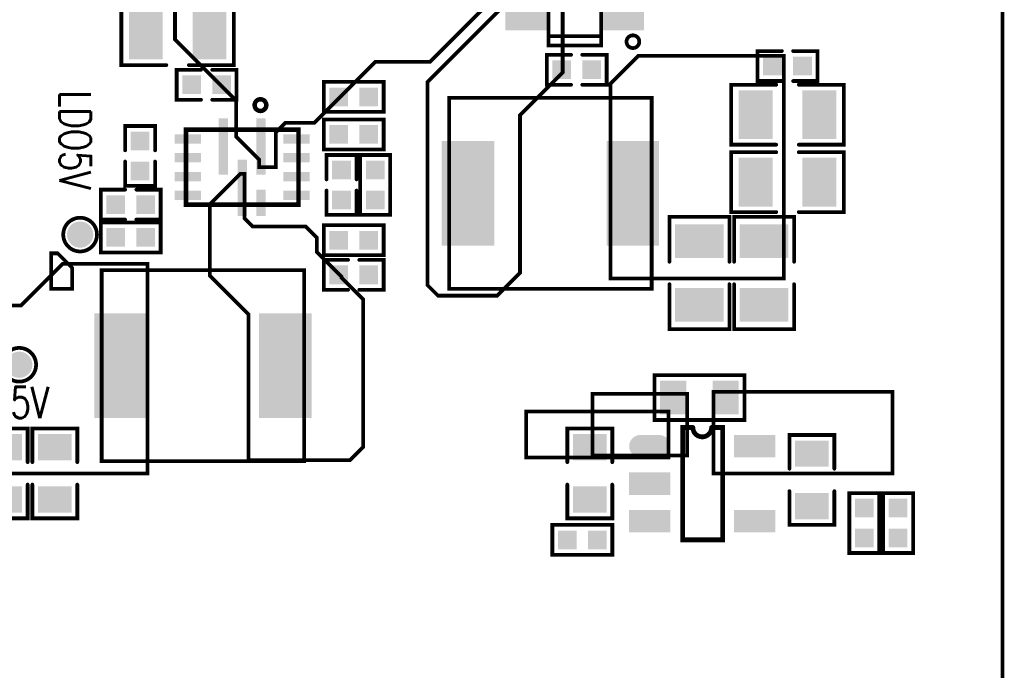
# Model space of a CAD drawing. Extents: x -14 to 157, y -7 to 92.
# Tile 127 of 129: x 130 to 157, y 41 to 59. Entities that reach past the tile are written whole.
import ezdxf

# ---------------------------------------------------------------- set-up
doc = ezdxf.new("R2010")
doc.units = 0
for name, pattern in [('SIG_22', [2, 1, 1]), ('SIG_28', [2, 1, 1]), ('SIG_295', [2, 1, 1]), ('SIG_331', [2, 1, 1]), ('SIG_4', [2, 1, 1]), ('SIG_72', [2, 1, 1]), ('SIG_88', [2, 1, 1])]:
    doc.linetypes.add(name, pattern=pattern)
for name, color, linetype in [('BOARD_OUTLINE_00', 254, 'CONTINUOUS'), ('COPPER_01', 96, 'CONTINUOUS'), ('DRIL_PLTE_THRU_01', 3, 'CONTINUOUS'), ('DRIL_PLTE_THRU_02', 171, 'CONTINUOUS'), ('DRIL_PLTE_THRU_03', 222, 'CONTINUOUS'), ('DRIL_PLTE_THRU_04', 2, 'CONTINUOUS'), ('PADS_BOT', 56, 'CONTINUOUS'), ('PADS_INNER', 96, 'CONTINUOUS'), ('PADS_TOP', 96, 'CONTINUOUS'), ('PADS_XR_121', 210, 'CONTINUOUS'), ('PADS_XR_123', 3, 'CONTINUOUS'), ('PART_TOP_2DLINE_00', 183, 'CONTINUOUS'), ('PART_TOP_2DLINE_01', 183, 'CONTINUOUS'), ('PART_TOP_2DLINE_126', 183, 'CONTINUOUS'), ('TEXT_126', 254, 'CONTINUOUS')]:
    doc.layers.add(name, color=color, linetype=linetype)
doc.styles.add('W0$12', font='simplex', dxfattribs={"width": 0.75})

# ---------------------------------------------------------------- blocks, each defined once
blk = doc.blocks.new('BOARD_74')
at = {"layer": 'BOARD_OUTLINE_00', "const_width": 0.1}
blk.add_lwpolyline([(0, -3.5, -0.41421356), (3.5, 0), (156.51, 0, -0.41421356), (160.01, -3.5), (160.01, -86.52, -0.41421356), (156.51, -90.02), (3.5, -90.02, -0.41421356), (0, -86.52)], format="xyb", close=True, dxfattribs=at)
blk = doc.blocks.new('SMOOTH_0$1')
at = {"const_width": 0.05}
blk.add_lwpolyline([(-0.025, 0, 1), (0.025, 0, 1)], format="xyb", close=True, dxfattribs=at)
blk = doc.blocks.new('COPPER_78')
at = {"layer": 'COPPER_01', "const_width": 0.1}
blk.add_lwpolyline([(0, 0), (-0.175, 0), (-0.175, -0.95), (0.3875, -0.95), (0.3875, -0.3875)], close=True, dxfattribs=at)
at = {"layer": 'COPPER_01'}
for p in [(-0.175, 0), (0, 0), (0.3875, -0.3875), (-0.175, -0.95), (0.3875, -0.95)]:
    blk.add_blockref('SMOOTH_0$1', p, dxfattribs=at)
blk = doc.blocks.new('COPPER_85')
at = {"layer": 'COPPER_01', "const_width": 0.1}
blk.add_lwpolyline([(-0.013, 0), (-0.013, -1.038), (-0.9, -1.925), (-0.9, -2.225), (-1.45, -2.775), (-1.45, -11.825), (8.375, -11.825), (8.375, -6.234), (6.109, -6.234), (5, -7.344), (2.231, -7.344), (1.913, -7.025), (1.913, -2.312), (1.05, -1.45), (1.05, -0.55), (0.675, -0.55), (0.4, -0.275), (0.4, 0)], close=True, dxfattribs=at)
at = {"layer": 'COPPER_01'}
for p in [(-0.013, 0), (0.4, 0), (0.4, -0.275), (0.675, -0.55), (1.05, -0.55), (-0.013, -1.038), (1.05, -1.45), (-0.9, -1.925), (-0.9, -2.225), (1.913, -2.312), (-1.45, -2.775), (6.109, -6.234), (8.375, -6.234), (1.913, -7.025), (2.231, -7.344), (5, -7.344), (-1.45, -11.825), (8.375, -11.825)]:
    blk.add_blockref('SMOOTH_0$1', p, dxfattribs=at)
blk = doc.blocks.new('COPPER_93')
at = {"layer": 'COPPER_01', "const_width": 0.1}
blk.add_lwpolyline([(-0.575, 0.475), (-0.575, -1.7), (4.2, -1.7), (4.2, 0.475)], close=True, dxfattribs=at)
at = {"layer": 'COPPER_01'}
for p in [(-0.575, 0.475), (4.2, 0.475), (-0.575, -1.7), (4.2, -1.7)]:
    blk.add_blockref('SMOOTH_0$1', p, dxfattribs=at)
blk = doc.blocks.new('COPPER_96')
at = {"layer": 'COPPER_01', "const_width": 0.1}
blk.add_lwpolyline([(0.331, 0), (0.331, -4.944), (1.962, -6.575), (1.962, -7.537), (2.575, -8.15), (2.575, -8.35), (3.022, -8.35), (3.022, -7.422), (3.275, -7.169), (4.044, -7.169), (5.675, -5.537), (7.138, -5.537), (9.05, -3.625), (10.15, -3.625), (10.15, -3.022), (9.128, -3.022), (8.225, -2.119), (6.156, -2.119), (5.188, -1.15), (5.188, -0.537), (4.65, 0)], close=True, dxfattribs=at)
at = {"layer": 'COPPER_01'}
for p in [(0.331, 0), (4.65, 0), (5.188, -0.537), (5.188, -1.15), (6.156, -2.119), (8.225, -2.119), (9.128, -3.022), (10.15, -3.022), (9.05, -3.625), (10.15, -3.625), (0.331, -4.944), (5.675, -5.537), (7.138, -5.537), (1.962, -6.575), (3.275, -7.169), (4.044, -7.169), (1.962, -7.537), (3.022, -7.422), (2.575, -8.15), (2.575, -8.35), (3.022, -8.35)]:
    blk.add_blockref('SMOOTH_0$1', p, dxfattribs=at)
blk = doc.blocks.new('COPPER_108')
at = {"layer": 'COPPER_01', "const_width": 0.1}
blk.add_lwpolyline([(0, -0.175), (0, -5.375), (4.625, -5.375), (4.625, 0.575), (0.75, 0.575)], close=True, dxfattribs=at)
at = {"layer": 'COPPER_01'}
for p in [(0.75, 0.575), (4.625, 0.575), (0, -0.175), (0, -5.375), (4.625, -5.375)]:
    blk.add_blockref('SMOOTH_0$1', p, dxfattribs=at)
blk = doc.blocks.new('COPPER_110')
at = {"layer": 'COPPER_01', "const_width": 0.1}
blk.add_lwpolyline([(0, 0), (0, -1.225), (3.8, -1.225), (3.8, 0)], close=True, dxfattribs=at)
at = {"layer": 'COPPER_01'}
for p in [(0, 0), (3.8, 0), (0, -1.225), (3.8, -1.225)]:
    blk.add_blockref('SMOOTH_0$1', p, dxfattribs=at)
blk = doc.blocks.new('COPPER_116')
at = {"layer": 'COPPER_01', "const_width": 0.1}
blk.add_lwpolyline([(0, 0), (-0.812, -0.812), (-0.812, -2.725), (0.219, -3.756), (0.219, -7.65), (2.925, -7.65), (3.275, -7.3), (3.275, -3.35), (2.7, -2.775), (2.7, -2.75), (2.038, -2.087), (2.038, -1.7), (1.744, -1.406), (0.325, -1.406), (0.109, -1.191), (0.109, 0)], close=True, dxfattribs=at)
at = {"layer": 'COPPER_01'}
for p in [(0, 0), (0.109, 0), (-0.812, -0.812), (0.109, -1.191), (0.325, -1.406), (1.744, -1.406), (2.038, -1.7), (2.038, -2.087), (-0.812, -2.725), (2.7, -2.75), (2.7, -2.775), (3.275, -3.35), (0.219, -3.756), (3.275, -7.3), (0.219, -7.65), (2.925, -7.65)]:
    blk.add_blockref('SMOOTH_0$1', p, dxfattribs=at)
blk = doc.blocks.new('COPPER_117')
at = {"layer": 'COPPER_01', "const_width": 0.1}
blk.add_lwpolyline([(-0.003, 0), (-1.953, -1.95), (-1.953, -7.378), (-1.675, -7.656), (-0.094, -7.656), (0.512, -7.05), (0.512, -2.837), (1.65, -1.7), (1.65, 0)], close=True, dxfattribs=at)
at = {"layer": 'COPPER_01'}
for p in [(-0.003, 0), (1.65, 0), (1.65, -1.7), (-1.953, -1.95), (0.512, -2.837), (0.512, -7.05), (-1.953, -7.378), (-1.675, -7.656), (-0.094, -7.656)]:
    blk.add_blockref('SMOOTH_0$1', p, dxfattribs=at)
blk = doc.blocks.new('COPPER_119')
at = {"layer": 'COPPER_01', "const_width": 0.1}
blk.add_lwpolyline([(0, 0), (0, -1.65), (2.525, -1.65), (2.525, 0)], close=True, dxfattribs=at)
at = {"layer": 'COPPER_01'}
for p in [(0, 0), (2.525, 0), (0, -1.65), (2.525, -1.65)]:
    blk.add_blockref('SMOOTH_0$1', p, dxfattribs=at)
blk = doc.blocks.new('PART_BODY_TOP_24')
at = {"layer": 'PART_TOP_2DLINE_01', "const_width": 0.1}
blk.add_lwpolyline([(-0.8, 0.4), (0.8, 0.4), (0.8, -0.4), (-0.8, -0.4)], close=True, dxfattribs=at)
at = {"layer": 'PART_TOP_2DLINE_01'}
for p in [(-0.8, 0.4), (0.8, 0.4), (-0.8, -0.4), (0.8, -0.4)]:
    blk.add_blockref('SMOOTH_0$1', p, dxfattribs=at)
blk = doc.blocks.new('DRIL_HOLE_0')
blk.add_lwpolyline([(0, 0, 1), (0, 0, 1)], format="xyb", close=True)
blk = doc.blocks.new('PAD_0')
blk.add_lwpolyline([(0, 0, 1), (0, 0, 1)], format="xyb", close=True)
blk = doc.blocks.new('PAD_1')
at = {"const_width": 0.5}
blk.add_lwpolyline([(-0.25, 0), (0.25, 0)], dxfattribs=at)
blk = doc.blocks.new('STK_TOP_7')
at = {"layer": 'DRIL_PLTE_THRU_01'}
blk.add_blockref('DRIL_HOLE_0', (0, 0), dxfattribs=at)
at = {"layer": 'DRIL_PLTE_THRU_02'}
blk.add_blockref('DRIL_HOLE_0', (0, 0), dxfattribs=at)
at = {"layer": 'DRIL_PLTE_THRU_03'}
blk.add_blockref('DRIL_HOLE_0', (0, 0), dxfattribs=at)
at = {"layer": 'DRIL_PLTE_THRU_04'}
blk.add_blockref('DRIL_HOLE_0', (0, 0), dxfattribs=at)
at = {"layer": 'PADS_BOT'}
blk.add_blockref('PAD_0', (0, 0), dxfattribs=at)
at = {"layer": 'PADS_INNER'}
blk.add_blockref('PAD_0', (0, 0), dxfattribs=at)
at = {"layer": 'PADS_TOP'}
blk.add_blockref('PAD_1', (0, 0), dxfattribs=at)
blk = doc.blocks.new('SYM_TOP_17')
for name, p in [('PART_BODY_TOP_24', (0, 0)), ('STK_TOP_7', (-0.4, 0)), ('STK_TOP_7', (0.4, 0))]:
    blk.add_blockref(name, p)
blk = doc.blocks.new('PART_TOP_40')
blk.add_blockref('SYM_TOP_17', (0, 0))
blk = doc.blocks.new('PART_TOP_43')
blk.add_blockref('SYM_TOP_17', (0, 0))
blk = doc.blocks.new('PART_BODY_TOP_14')
at = {"layer": 'PART_TOP_2DLINE_01', "const_width": 0.1}
for points in [[(-0.3, 0.6), (-1.2, 0.6), (-1.2, -0.6), (-0.3, -0.6)], [(0.3, -0.6), (1.2, -0.6), (1.2, 0.6), (0.3, 0.6)]]:
    blk.add_lwpolyline(points, dxfattribs=at)
at = {"layer": 'PART_TOP_2DLINE_01'}
for p in [(-1.2, 0.6), (-0.3, 0.6), (0.3, 0.6), (1.2, 0.6), (-1.2, -0.6), (-0.3, -0.6), (0.3, -0.6), (1.2, -0.6)]:
    blk.add_blockref('SMOOTH_0$1', p, dxfattribs=at)
blk = doc.blocks.new('PAD_9')
at = {"const_width": 0.7}
blk.add_lwpolyline([(-0.45, 0), (0.45, 0)], dxfattribs=at)
blk = doc.blocks.new('STK_TOP_10')
at = {"layer": 'DRIL_PLTE_THRU_01'}
blk.add_blockref('DRIL_HOLE_0', (0, 0), dxfattribs=at)
at = {"layer": 'DRIL_PLTE_THRU_02'}
blk.add_blockref('DRIL_HOLE_0', (0, 0), dxfattribs=at)
at = {"layer": 'DRIL_PLTE_THRU_03'}
blk.add_blockref('DRIL_HOLE_0', (0, 0), dxfattribs=at)
at = {"layer": 'DRIL_PLTE_THRU_04'}
blk.add_blockref('DRIL_HOLE_0', (0, 0), dxfattribs=at)
at = {"layer": 'PADS_BOT'}
blk.add_blockref('PAD_0', (0, 0), dxfattribs=at)
at = {"layer": 'PADS_INNER'}
blk.add_blockref('PAD_0', (0, 0), dxfattribs=at)
at = {"layer": 'PADS_TOP', "rotation": 90}
blk.add_blockref('PAD_9', (0, 0), dxfattribs=at)
blk = doc.blocks.new('SYM_TOP_7')
for name, p in [('STK_TOP_10', (-0.7, 0)), ('STK_TOP_10', (0.7, 0)), ('PART_BODY_TOP_14', (0, 0))]:
    blk.add_blockref(name, p)
blk = doc.blocks.new('PART_TOP_47')
blk.add_blockref('SYM_TOP_7', (0, 0))
blk = doc.blocks.new('PART_BODY_TOP_11')
at = {"layer": 'PART_TOP_2DLINE_01', "const_width": 0.1}
for points in [[(-0.15, 0.4), (-0.8, 0.4), (-0.8, -0.4), (-0.15, -0.4)], [(0.15, -0.4), (0.8, -0.4), (0.8, 0.4), (0.15, 0.4)]]:
    blk.add_lwpolyline(points, dxfattribs=at)
at = {"layer": 'PART_TOP_2DLINE_01'}
for p in [(-0.8, 0.4), (-0.15, 0.4), (0.15, 0.4), (0.8, 0.4), (-0.8, -0.4), (-0.15, -0.4), (0.15, -0.4), (0.8, -0.4)]:
    blk.add_blockref('SMOOTH_0$1', p, dxfattribs=at)
blk = doc.blocks.new('SYM_TOP_4')
for name, p in [('PART_BODY_TOP_11', (0, 0)), ('STK_TOP_7', (-0.4, 0)), ('STK_TOP_7', (0.4, 0))]:
    blk.add_blockref(name, p)
blk = doc.blocks.new('PART_TOP_50')
blk.add_blockref('SYM_TOP_4', (0, 0))
blk = doc.blocks.new('PART_BODY_TOP_16')
at = {"layer": 'PART_TOP_2DLINE_01', "const_width": 0.1}
for points in [[(-0.3, 0.8), (-1.5, 0.8), (-1.5, -0.8), (-0.3, -0.8)], [(0.3, 0.8), (1.5, 0.8), (1.5, -0.8), (0.3, -0.8)]]:
    blk.add_lwpolyline(points, dxfattribs=at)
at = {"layer": 'PART_TOP_2DLINE_01'}
for p in [(-1.5, 0.8), (-0.3, 0.8), (0.3, 0.8), (1.5, 0.8), (-1.5, -0.8), (-0.3, -0.8), (0.3, -0.8), (1.5, -0.8)]:
    blk.add_blockref('SMOOTH_0$1', p, dxfattribs=at)
blk = doc.blocks.new('PAD_19')
at = {"const_width": 0.9}
blk.add_lwpolyline([(-0.65, 0), (0.65, 0)], dxfattribs=at)
blk = doc.blocks.new('STK_TOP_12')
at = {"layer": 'DRIL_PLTE_THRU_01'}
blk.add_blockref('DRIL_HOLE_0', (0, 0), dxfattribs=at)
at = {"layer": 'DRIL_PLTE_THRU_02'}
blk.add_blockref('DRIL_HOLE_0', (0, 0), dxfattribs=at)
at = {"layer": 'DRIL_PLTE_THRU_03'}
blk.add_blockref('DRIL_HOLE_0', (0, 0), dxfattribs=at)
at = {"layer": 'DRIL_PLTE_THRU_04'}
blk.add_blockref('DRIL_HOLE_0', (0, 0), dxfattribs=at)
at = {"layer": 'PADS_BOT'}
blk.add_blockref('PAD_0', (0, 0), dxfattribs=at)
at = {"layer": 'PADS_INNER'}
blk.add_blockref('PAD_0', (0, 0), dxfattribs=at)
at = {"layer": 'PADS_TOP', "rotation": 90}
blk.add_blockref('PAD_19', (0, 0), dxfattribs=at)
blk = doc.blocks.new('SYM_TOP_9')
for name, p in [('STK_TOP_12', (-0.85, 0)), ('STK_TOP_12', (0.85, 0)), ('PART_BODY_TOP_16', (0, 0))]:
    blk.add_blockref(name, p)
blk = doc.blocks.new('PART_TOP_51')
blk.add_blockref('SYM_TOP_9', (0, 0))
blk = doc.blocks.new('PART_TOP_52')
blk.add_blockref('SYM_TOP_9', (0, 0))
blk = doc.blocks.new('PART_TOP_53')
blk.add_blockref('SYM_TOP_9', (0, 0))
blk = doc.blocks.new('SMOOTH_0$127')
at = {"const_width": 0.0635}
blk.add_lwpolyline([(-0.03175, 0, 1), (0.03175, 0, 1)], format="xyb", close=True, dxfattribs=at)
blk = doc.blocks.new('PART_BODY_TOP_65')
at = {"layer": 'PART_TOP_2DLINE_00', "const_width": 0.127}
blk.add_lwpolyline([(-0.25, 1.5, 1), (0.25, 1.5), (0.547, 1.5), (0.547, -1.5), (-0.521, -1.5), (-0.521, 1.5)], format="xyb", close=True, dxfattribs=at)
at = {"layer": 'PART_TOP_2DLINE_00'}
for p in [(-0.521, 1.5), (-0.25, 1.5), (0.25, 1.5), (0.547, 1.5), (-0.521, -1.5), (0.547, -1.5)]:
    blk.add_blockref('SMOOTH_0$127', p, dxfattribs=at)
blk = doc.blocks.new('PAD_20')
at = {"const_width": 0.3}
blk.add_lwpolyline([(-0.25, -0.15), (0.25, -0.15, 1), (0.25, 0.15), (-0.25, 0.15, 1)], format="xyb", close=True, dxfattribs=at)
blk = doc.blocks.new('STK_TOP_85')
at = {"layer": 'DRIL_PLTE_THRU_01'}
blk.add_blockref('DRIL_HOLE_0', (0, 0), dxfattribs=at)
at = {"layer": 'DRIL_PLTE_THRU_02'}
blk.add_blockref('DRIL_HOLE_0', (0, 0), dxfattribs=at)
at = {"layer": 'DRIL_PLTE_THRU_03'}
blk.add_blockref('DRIL_HOLE_0', (0, 0), dxfattribs=at)
at = {"layer": 'DRIL_PLTE_THRU_04'}
blk.add_blockref('DRIL_HOLE_0', (0, 0), dxfattribs=at)
at = {"layer": 'PADS_BOT'}
blk.add_blockref('PAD_0', (0, 0), dxfattribs=at)
at = {"layer": 'PADS_INNER'}
blk.add_blockref('PAD_0', (0, 0), dxfattribs=at)
at = {"layer": 'PADS_TOP'}
blk.add_blockref('PAD_20', (0, 0), dxfattribs=at)
blk = doc.blocks.new('PAD_21')
at = {"const_width": 0.6}
blk.add_lwpolyline([(-0.55, 0), (0.55, 0)], dxfattribs=at)
blk = doc.blocks.new('STK_TOP_84')
at = {"layer": 'DRIL_PLTE_THRU_01'}
blk.add_blockref('DRIL_HOLE_0', (0, 0), dxfattribs=at)
at = {"layer": 'DRIL_PLTE_THRU_02'}
blk.add_blockref('DRIL_HOLE_0', (0, 0), dxfattribs=at)
at = {"layer": 'DRIL_PLTE_THRU_03'}
blk.add_blockref('DRIL_HOLE_0', (0, 0), dxfattribs=at)
at = {"layer": 'DRIL_PLTE_THRU_04'}
blk.add_blockref('DRIL_HOLE_0', (0, 0), dxfattribs=at)
at = {"layer": 'PADS_BOT'}
blk.add_blockref('PAD_0', (0, 0), dxfattribs=at)
at = {"layer": 'PADS_INNER'}
blk.add_blockref('PAD_0', (0, 0), dxfattribs=at)
at = {"layer": 'PADS_TOP'}
blk.add_blockref('PAD_21', (0, 0), dxfattribs=at)
blk = doc.blocks.new('SYM_TOP_58')
for name, p in [('PART_BODY_TOP_65', (0, 0)), ('STK_TOP_85', (-1.4, 1)), ('STK_TOP_84', (1.4, 1)), ('STK_TOP_84', (-1.4, 0)), ('STK_TOP_84', (-1.4, -1)), ('STK_TOP_84', (1.4, -1))]:
    blk.add_blockref(name, p)
blk = doc.blocks.new('PART_TOP_56')
blk.add_blockref('SYM_TOP_58', (0, 0))
blk = doc.blocks.new('PART_TOP_57')
blk.add_blockref('SYM_TOP_9', (0, 0))
blk = doc.blocks.new('PART_BODY_TOP_61')
at = {"layer": 'PART_TOP_2DLINE_01', "const_width": 0.1}
blk.add_lwpolyline([(-1.2, 0.6), (1.2, 0.6), (1.2, -0.6), (-1.2, -0.6)], close=True, dxfattribs=at)
at = {"layer": 'PART_TOP_2DLINE_01'}
for p in [(-1.2, 0.6), (1.2, 0.6), (-1.2, -0.6), (1.2, -0.6)]:
    blk.add_blockref('SMOOTH_0$1', p, dxfattribs=at)
blk = doc.blocks.new('SYM_TOP_54')
for name, p in [('STK_TOP_10', (-0.7, 0)), ('STK_TOP_10', (0.7, 0)), ('PART_BODY_TOP_61', (0, 0))]:
    blk.add_blockref(name, p)
blk = doc.blocks.new('PART_TOP_59')
blk.add_blockref('SYM_TOP_54', (0, 0))
blk = doc.blocks.new('PART_TOP_62')
blk.add_blockref('SYM_TOP_7', (0, 0))
blk = doc.blocks.new('PART_TOP_64')
blk.add_blockref('SYM_TOP_17', (0, 0))
blk = doc.blocks.new('PART_BODY_TOP_39')
at = {"layer": 'PART_TOP_2DLINE_00', "const_width": 0.1}
blk.add_lwpolyline([(-1.75, -0.7), (1.75, -0.7), (1.75, 0.7), (-1.75, 0.7)], close=True, dxfattribs=at)
blk.add_lwpolyline([(-1.5, 0.7), (-1.5, -0.7)], dxfattribs=at)
blk.add_lwpolyline([(-1.82, -1.55, 1), (-1.48, -1.55, 1)], format="xyb", close=True, dxfattribs=at)
at = {"layer": 'PART_TOP_2DLINE_00'}
for p in [(-1.75, 0.7), (-1.5, 0.7), (1.75, 0.7), (-1.75, -0.7), (-1.5, -0.7), (1.75, -0.7)]:
    blk.add_blockref('SMOOTH_0$1', p, dxfattribs=at)
blk = doc.blocks.new('PAD_22')
at = {"const_width": 0.8}
blk.add_lwpolyline([(-0.55, 0), (0.55, 0)], dxfattribs=at)
blk = doc.blocks.new('PAD_23')
at = {"const_width": 0.7}
blk.add_lwpolyline([(-0.5, 0), (0.5, 0)], dxfattribs=at)
blk = doc.blocks.new('STK_TOP_96')
at = {"layer": 'DRIL_PLTE_THRU_01'}
blk.add_blockref('DRIL_HOLE_0', (0, 0), dxfattribs=at)
at = {"layer": 'DRIL_PLTE_THRU_02'}
blk.add_blockref('DRIL_HOLE_0', (0, 0), dxfattribs=at)
at = {"layer": 'DRIL_PLTE_THRU_03'}
blk.add_blockref('DRIL_HOLE_0', (0, 0), dxfattribs=at)
at = {"layer": 'DRIL_PLTE_THRU_04'}
blk.add_blockref('DRIL_HOLE_0', (0, 0), dxfattribs=at)
at = {"layer": 'PADS_BOT'}
blk.add_blockref('PAD_0', (0, 0), dxfattribs=at)
at = {"layer": 'PADS_INNER'}
blk.add_blockref('PAD_0', (0, 0), dxfattribs=at)
at = {"layer": 'PADS_TOP', "rotation": 90}
blk.add_blockref('PAD_23', (0, 0), dxfattribs=at)
at = {"layer": 'PADS_XR_121', "rotation": 90}
blk.add_blockref('PAD_22', (0, 0), dxfattribs=at)
at = {"layer": 'PADS_XR_123', "rotation": 90}
blk.add_blockref('PAD_23', (0, 0), dxfattribs=at)
blk = doc.blocks.new('SYM_TOP_32')
for name, p in [('STK_TOP_96', (-0.95, 1.3)), ('STK_TOP_96', (0, 1.3)), ('STK_TOP_96', (0.95, 1.3)), ('PART_BODY_TOP_39', (0, 0)), ('STK_TOP_96', (-0.95, -1.3)), ('STK_TOP_96', (0, -1.3)), ('STK_TOP_96', (0.95, -1.3))]:
    blk.add_blockref(name, p)
blk = doc.blocks.new('PART_TOP_65')
blk.add_blockref('SYM_TOP_32', (0, 0))
blk = doc.blocks.new('PART_TOP_66')
blk.add_blockref('SYM_TOP_4', (0, 0))
blk = doc.blocks.new('PART_BODY_TOP_29')
at = {"layer": 'PART_TOP_2DLINE_01', "const_width": 0.1}
blk.add_lwpolyline([(-2.7, 2.55), (2.7, 2.55), (2.7, -2.55), (-2.7, -2.55)], close=True, dxfattribs=at)
at = {"layer": 'PART_TOP_2DLINE_01'}
for p in [(-2.7, 2.55), (2.7, 2.55), (-2.7, -2.55), (2.7, -2.55)]:
    blk.add_blockref('SMOOTH_0$1', p, dxfattribs=at)
blk = doc.blocks.new('PAD_24')
at = {"const_width": 1.4}
blk.add_lwpolyline([(-1.4, 0), (1.4, 0)], dxfattribs=at)
blk = doc.blocks.new('STK_TOP_61')
at = {"layer": 'DRIL_PLTE_THRU_01'}
blk.add_blockref('DRIL_HOLE_0', (0, 0), dxfattribs=at)
at = {"layer": 'DRIL_PLTE_THRU_02'}
blk.add_blockref('DRIL_HOLE_0', (0, 0), dxfattribs=at)
at = {"layer": 'DRIL_PLTE_THRU_03'}
blk.add_blockref('DRIL_HOLE_0', (0, 0), dxfattribs=at)
at = {"layer": 'DRIL_PLTE_THRU_04'}
blk.add_blockref('DRIL_HOLE_0', (0, 0), dxfattribs=at)
at = {"layer": 'PADS_BOT'}
blk.add_blockref('PAD_0', (0, 0), dxfattribs=at)
at = {"layer": 'PADS_INNER'}
blk.add_blockref('PAD_0', (0, 0), dxfattribs=at)
at = {"layer": 'PADS_TOP', "rotation": 90}
blk.add_blockref('PAD_24', (0, 0), dxfattribs=at)
blk = doc.blocks.new('SYM_TOP_22')
for name, p in [('PART_BODY_TOP_29', (0, 0)), ('STK_TOP_61', (-2.2, 0)), ('STK_TOP_61', (2.2, 0))]:
    blk.add_blockref(name, p)
blk = doc.blocks.new('PART_TOP_71')
blk.add_blockref('SYM_TOP_22', (0, 0))
blk = doc.blocks.new('PART_TOP_76')
blk.add_blockref('SYM_TOP_17', (0, 0))
blk = doc.blocks.new('PART_TOP_78')
blk.add_blockref('SYM_TOP_4', (0, 0))
blk = doc.blocks.new('PART_TOP_79')
blk.add_blockref('SYM_TOP_17', (0, 0))
blk = doc.blocks.new('PART_TOP_80')
blk.add_blockref('SYM_TOP_17', (0, 0))
blk = doc.blocks.new('PART_TOP_81')
blk.add_blockref('SYM_TOP_17', (0, 0))
blk = doc.blocks.new('PART_TOP_82')
blk.add_blockref('SYM_TOP_4', (0, 0))
blk = doc.blocks.new('SMOOTH_0$119888')
at = {"const_width": 0.059944}
blk.add_lwpolyline([(-0.029972, 0, 1), (0.029972, 0, 1)], format="xyb", close=True, dxfattribs=at)
blk = doc.blocks.new('PART_BODY_TOP_37')
at = {"layer": 'PART_TOP_2DLINE_00', "const_width": 0.12}
blk.add_lwpolyline([(1, 1.5), (-1, 1.5), (-1, -1.5), (1, -1.5)], close=True, dxfattribs=at)
blk.add_lwpolyline([(-1.501, 0.487, 1), (-1.812, 0.487, 1)], format="xyb", close=True, dxfattribs=at)
at = {"layer": 'PART_TOP_2DLINE_00'}
for p in [(-1, 1.5), (1, 1.5), (-1, -1.5), (1, -1.5)]:
    blk.add_blockref('SMOOTH_0$119888', p, dxfattribs=at)
blk = doc.blocks.new('PAD_31')
at = {"const_width": 0.250012}
blk.add_lwpolyline([(-0.749998, 0), (0.749998, 0)], dxfattribs=at)
blk = doc.blocks.new('STK_TOP_94')
at = {"layer": 'DRIL_PLTE_THRU_01'}
blk.add_blockref('DRIL_HOLE_0', (0, 0), dxfattribs=at)
at = {"layer": 'DRIL_PLTE_THRU_02'}
blk.add_blockref('DRIL_HOLE_0', (0, 0), dxfattribs=at)
at = {"layer": 'DRIL_PLTE_THRU_03'}
blk.add_blockref('DRIL_HOLE_0', (0, 0), dxfattribs=at)
at = {"layer": 'DRIL_PLTE_THRU_04'}
blk.add_blockref('DRIL_HOLE_0', (0, 0), dxfattribs=at)
at = {"layer": 'PADS_BOT'}
blk.add_blockref('PAD_0', (0, 0), dxfattribs=at)
at = {"layer": 'PADS_INNER'}
blk.add_blockref('PAD_0', (0, 0), dxfattribs=at)
at = {"layer": 'PADS_TOP'}
blk.add_blockref('PAD_31', (0, 0), dxfattribs=at)
blk = doc.blocks.new('PAD_32')
at = {"const_width": 0.25}
blk.add_lwpolyline([(-0.35, 0), (0.35, 0)], dxfattribs=at)
blk = doc.blocks.new('STK_TOP_93')
at = {"layer": 'DRIL_PLTE_THRU_01'}
blk.add_blockref('DRIL_HOLE_0', (0, 0), dxfattribs=at)
at = {"layer": 'DRIL_PLTE_THRU_02'}
blk.add_blockref('DRIL_HOLE_0', (0, 0), dxfattribs=at)
at = {"layer": 'DRIL_PLTE_THRU_03'}
blk.add_blockref('DRIL_HOLE_0', (0, 0), dxfattribs=at)
at = {"layer": 'DRIL_PLTE_THRU_04'}
blk.add_blockref('DRIL_HOLE_0', (0, 0), dxfattribs=at)
at = {"layer": 'PADS_BOT'}
blk.add_blockref('PAD_0', (0, 0), dxfattribs=at)
at = {"layer": 'PADS_INNER'}
blk.add_blockref('PAD_0', (0, 0), dxfattribs=at)
at = {"layer": 'PADS_TOP', "rotation": 90}
blk.add_blockref('PAD_32', (0, 0), dxfattribs=at)
blk = doc.blocks.new('STK_TOP_95')
at = {"layer": 'DRIL_PLTE_THRU_01'}
blk.add_blockref('DRIL_HOLE_0', (0, 0), dxfattribs=at)
at = {"layer": 'DRIL_PLTE_THRU_02'}
blk.add_blockref('DRIL_HOLE_0', (0, 0), dxfattribs=at)
at = {"layer": 'DRIL_PLTE_THRU_03'}
blk.add_blockref('DRIL_HOLE_0', (0, 0), dxfattribs=at)
at = {"layer": 'DRIL_PLTE_THRU_04'}
blk.add_blockref('DRIL_HOLE_0', (0, 0), dxfattribs=at)
at = {"layer": 'PADS_BOT'}
blk.add_blockref('PAD_0', (0, 0), dxfattribs=at)
at = {"layer": 'PADS_INNER'}
blk.add_blockref('PAD_0', (0, 0), dxfattribs=at)
at = {"layer": 'PADS_TOP'}
blk.add_blockref('PAD_32', (0, 0), dxfattribs=at)
blk = doc.blocks.new('SYM_TOP_30')
for name, p in [('STK_TOP_93', (-0.75, 1.45)), ('STK_TOP_93', (-0.25, 1.45)), ('STK_TOP_93', (0.25, 1.45)), ('STK_TOP_93', (0.75, 1.45)), ('PART_BODY_TOP_37', (0, 0)), ('STK_TOP_94', (-0.55, 0.5)), ('STK_TOP_95', (0.95, 0.5)), ('STK_TOP_94', (0.55, 0)), ('STK_TOP_94', (-0.55, -0.5)), ('STK_TOP_93', (-0.75, -1.45)), ('STK_TOP_93', (-0.25, -1.45)), ('STK_TOP_93', (0.25, -1.45)), ('STK_TOP_93', (0.75, -1.45))]:
    blk.add_blockref(name, p)
blk = doc.blocks.new('PART_TOP_96')
blk.add_blockref('SYM_TOP_30', (0, 0))
blk = doc.blocks.new('PART_TOP_97')
blk.add_blockref('SYM_TOP_4', (0, 0))
blk = doc.blocks.new('PART_TOP_102')
blk.add_blockref('SYM_TOP_4', (0, 0))
blk = doc.blocks.new('PART_TOP_104')
blk.add_blockref('SYM_TOP_9', (0, 0))
blk = doc.blocks.new('PART_TOP_105')
blk.add_blockref('SYM_TOP_22', (0, 0))
blk = doc.blocks.new('PART_TOP_106')
blk.add_blockref('SYM_TOP_4', (0, 0))
blk = doc.blocks.new('PART_TOP_107')
blk.add_blockref('SYM_TOP_17', (0, 0))
blk = doc.blocks.new('PART_BODY_TOP_31')
at = {"layer": 'PART_TOP_2DLINE_126', "const_width": 0.10008}
blk.add_lwpolyline([(0.450088, 0, 1), (-0.450088, 0, 1)], format="xyb", close=True, dxfattribs=at)
blk = doc.blocks.new('PAD_28')
at = {"const_width": 0.35}
blk.add_lwpolyline([(0, -0.175, 1), (0, 0.175, 1)], format="xyb", close=True, dxfattribs=at)
blk = doc.blocks.new('STK_TOP_67')
at = {"layer": 'DRIL_PLTE_THRU_01'}
blk.add_blockref('DRIL_HOLE_0', (0, 0), dxfattribs=at)
at = {"layer": 'DRIL_PLTE_THRU_02'}
blk.add_blockref('DRIL_HOLE_0', (0, 0), dxfattribs=at)
at = {"layer": 'DRIL_PLTE_THRU_03'}
blk.add_blockref('DRIL_HOLE_0', (0, 0), dxfattribs=at)
at = {"layer": 'DRIL_PLTE_THRU_04'}
blk.add_blockref('DRIL_HOLE_0', (0, 0), dxfattribs=at)
at = {"layer": 'PADS_BOT'}
blk.add_blockref('PAD_0', (0, 0), dxfattribs=at)
at = {"layer": 'PADS_INNER'}
blk.add_blockref('PAD_0', (0, 0), dxfattribs=at)
at = {"layer": 'PADS_TOP'}
blk.add_blockref('PAD_28', (0, 0), dxfattribs=at)
blk = doc.blocks.new('SYM_TOP_24')
for name in ['PART_BODY_TOP_31', 'STK_TOP_67']:
    blk.add_blockref(name, (0, 0))
blk = doc.blocks.new('PART_TOP_109')
blk.add_blockref('SYM_TOP_24', (0, 0))
blk = doc.blocks.new('PART_TOP_111')
blk.add_blockref('SYM_TOP_7', (0, 0))
blk = doc.blocks.new('PART_TOP_114')
blk.add_blockref('SYM_TOP_24', (0, 0))
blk = doc.blocks.new('PART_TOP_116')
blk.add_blockref('SYM_TOP_7', (0, 0))

msp = doc.modelspace()

# ---------------------------------------------------------------- block references
for name, p in [('BOARD_74', (-3.5, 86.5)), ('PART_TOP_50', (150.775, 57.5)), ('PART_TOP_52', (150.775, 56.2)), ('PART_TOP_71', (144.45, 54.1)), ('PART_TOP_53', (150.775, 54.4)), ('PART_TOP_107', (133.25, 52.925)), ('PART_TOP_81', (139.2, 52.85)), ('PART_TOP_56', (148.5, 46.35))]:
    msp.add_blockref(name, p)
at = {"linetype": 'SIG_28'}
msp.add_blockref('COPPER_96', (134.1, 63.15), dxfattribs=at)
for name, p, rotation in [('PART_TOP_65', (145.1, 59.8), 90), ('PART_TOP_104', (134.5, 58.325), 180), ('PART_TOP_66', (145.15, 57.4), 180), ('PART_TOP_97', (135.275, 57), 180), ('PART_TOP_79', (139.2, 56.675), 180), ('PART_TOP_96', (136.225, 54.8), 270), ('PART_TOP_102', (133.5, 55.1), 90), ('PART_TOP_80', (139.2, 55.675), 180), ('PART_TOP_78', (138.875, 54.325), 90), ('PART_TOP_76', (139.775, 54.325), 270), ('PART_TOP_106', (133.25, 53.8), 180), ('PART_TOP_109', (131.9, 53), 180), ('PART_TOP_57', (148.425, 51.975), 270), ('PART_TOP_51', (150.15, 51.975), 270), ('PART_TOP_82', (139.2, 51.925), 180), ('PART_TOP_105', (135.175, 49.5), 180), ('PART_TOP_114', (130.275, 49.525), 180), ('PART_TOP_59', (148.425, 48.65), 180), ('PART_TOP_116', (129.9, 46.625), 270), ('PART_TOP_111', (131.225, 46.625), 270), ('PART_TOP_62', (145.5, 46.625), 270), ('PART_TOP_47', (151.425, 46.45), 270), ('PART_TOP_43', (152.825, 45.3), 270), ('PART_TOP_40', (153.725, 45.3), 270), ('PART_TOP_64', (145.3, 44.85), 180)]:
    msp.add_blockref(name, p, dxfattribs=dict(rotation=rotation))
at = {"linetype": 'SIG_331'}
msp.add_blockref('COPPER_117', (143.125, 59.025), dxfattribs=at)
at = {"linetype": 'SIG_4'}
for name, p in [('COPPER_85', (125.325, 58.45)), ('COPPER_78', (131.3, 52.5))]:
    msp.add_blockref(name, p, dxfattribs=at)
at = {"linetype": 'SIG_88'}
msp.add_blockref('COPPER_108', (146.05, 57.2), dxfattribs=at)
at = {"linetype": 'SIG_295'}
msp.add_blockref('COPPER_116', (136.175, 54.625), dxfattribs=at)
at = {"linetype": 'SIG_72'}
for name, p in [('COPPER_119', (145.575, 48.75)), ('COPPER_110', (143.8, 48.275))]:
    msp.add_blockref(name, p, dxfattribs=at)
at = {"linetype": 'SIG_22'}
msp.add_blockref('COPPER_93', (149.375, 48.325), dxfattribs=at)

# ---------------------------------------------------------------- texts
at = {"layer": 'TEXT_126', "style": 'W0$12', "width": 0.75}
msp.add_text('LDO5V', height=0.84, rotation=270, dxfattribs=at).set_placement((131.35, 56.85))
msp.add_text('VCC5V', height=0.84, dxfattribs=at).set_placement((128.425, 48.1))

doc.saveas('drawing.dxf')
